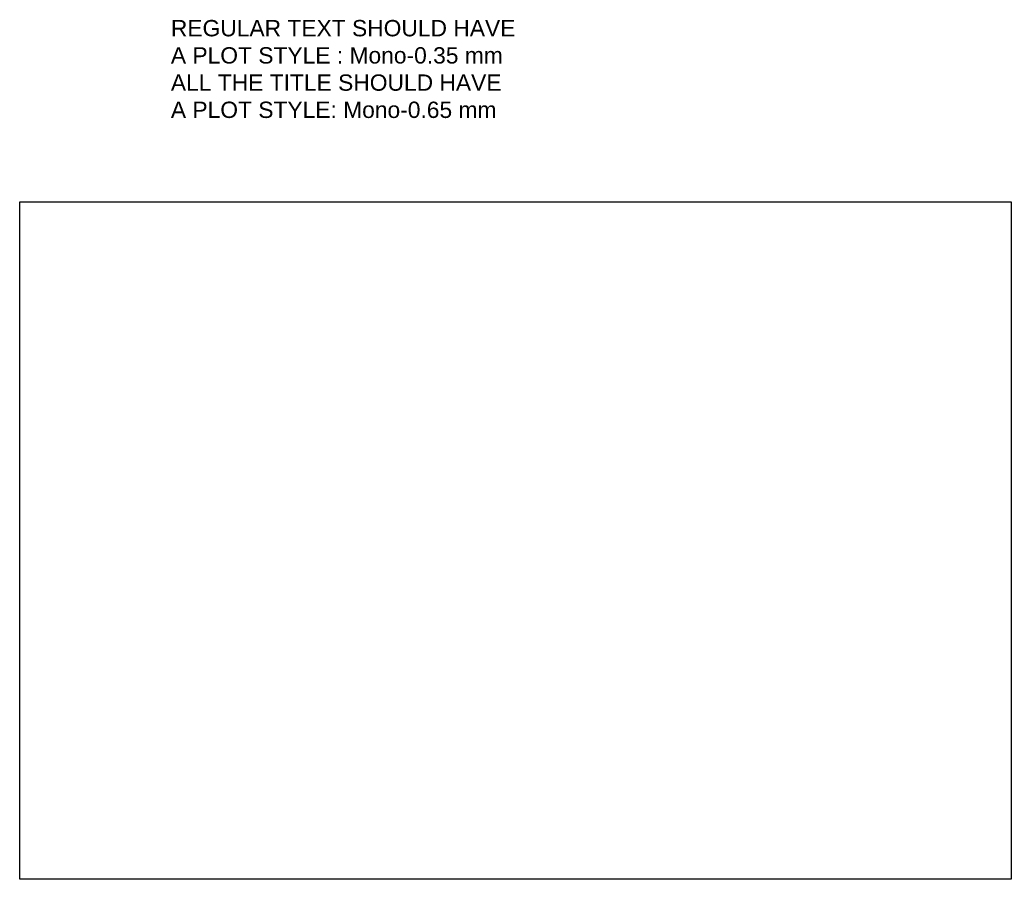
# Model space of a CAD drawing. Header units: feet. Extents: x 6 to 219, y -22 to 30.
# Tile 1 of 51: x 6 to 36, y 4 to 30. Entities that reach past the tile are written whole.
import ezdxf

# ---------------------------------------------------------------- set-up
doc = ezdxf.new("R2010")
doc.units = ezdxf.units.FT
doc.header["$MEASUREMENT"] = 0
doc.layers.add('COLUMNS', color=6, linetype='Continuous', plot=False)
doc.layers.add('SH_Data', color=7, linetype='Continuous')
doc.styles.get("Standard").update_dxf_attribs({"font": 'arial.ttf'})

msp = doc.modelspace()

# ---------------------------------------------------------------- linework, layer by layer
at = {"layer": 'COLUMNS'}
msp.add_lwpolyline([(6.09752, 3.62445), (6.09752, 24.37445), (36.47252, 24.37445), (36.47252, 3.62445)], close=True, dxfattribs=at)

# ---------------------------------------------------------------- texts
at = {"layer": 'SH_Data', "color": 1, "insert": (10.72914, 29.9406), "char_height": 0.5, "width": 15.2121855, "attachment_point": 1}
msp.add_mtext('\\pxi-3,l3,t3;REGULAR TEXT SHOULD HAVE \\PA PLOT STYLE : Mono-0.35 mm\\PALL THE TITLE SHOULD HAVE \\PA PLOT STYLE: Mono-0.65 mm', dxfattribs=at)

doc.saveas('drawing.dxf')
